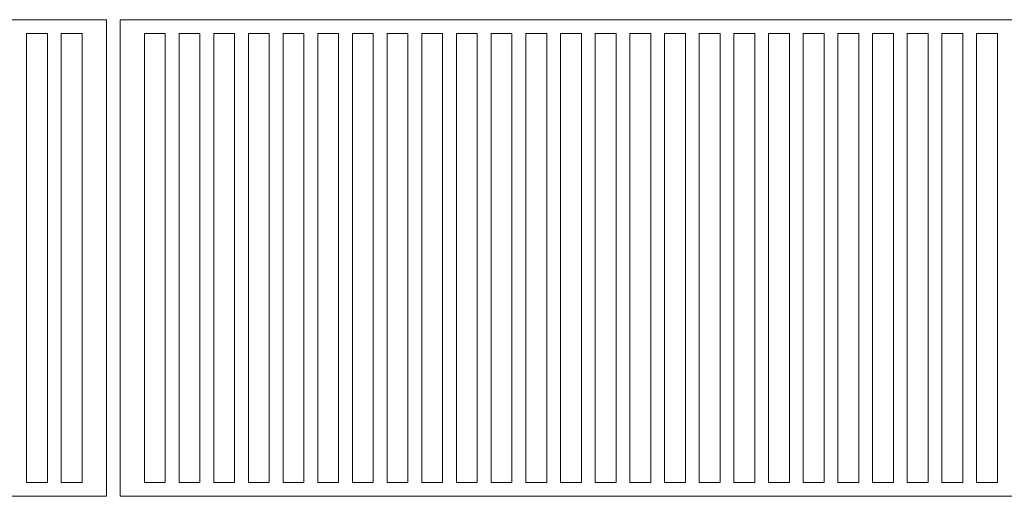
# Model space of a CAD drawing. Header units: inches. Extents: x -96941 to 10978768, y -673 to 1070890.
# Tile 203 of 256: x 62276 to 62986, y 3848 to 4192. Entities that reach past the tile are written whole.
import ezdxf

# ---------------------------------------------------------------- set-up
doc = ezdxf.new("R2010")
doc.units = ezdxf.units.IN
doc.layers.add('!_A_23_ŠRAFY', color=252, linetype='Continuous', lineweight=9)
doc.layers.add('!_A_52_NOVÉ KCIE', color=7, linetype='Continuous', lineweight=13, true_color=0xa30000)

msp = doc.modelspace()

# ---------------------------------------------------------------- linework, layer by layer
at = {"layer": '!_A_23_ŠRAFY', "color": 14, "true_color": 0xa30000}
for points in [[(62281.233, 3858.126), (62281.233, 4182.126), (62296.233, 4182.126), (62296.233, 3858.126)], [(62306.233, 3858.126), (62306.233, 4182.126), (62321.233, 4182.126), (62321.233, 3858.126)], [(62366.233, 3858.126), (62366.233, 4182.126), (62381.233, 4182.126), (62381.233, 3858.126)], [(62391.233, 3858.126), (62391.233, 4182.126), (62406.233, 4182.126), (62406.233, 3858.126)], [(62416.233, 3858.126), (62416.233, 4182.126), (62431.233, 4182.126), (62431.233, 3858.126)], [(62441.233, 3858.126), (62441.233, 4182.126), (62456.233, 4182.126), (62456.233, 3858.126)], [(62466.233, 3858.126), (62466.233, 4182.126), (62481.233, 4182.126), (62481.233, 3858.126)], [(62491.233, 3858.126), (62491.233, 4182.126), (62506.233, 4182.126), (62506.233, 3858.126)], [(62516.233, 3858.126), (62516.233, 4182.126), (62531.233, 4182.126), (62531.233, 3858.126)], [(62541.233, 3858.126), (62541.233, 4182.126), (62556.233, 4182.126), (62556.233, 3858.126)], [(62566.233, 3858.126), (62566.233, 4182.126), (62581.233, 4182.126), (62581.233, 3858.126)], [(62591.233, 3858.126), (62591.233, 4182.126), (62606.233, 4182.126), (62606.233, 3858.126)], [(62616.233, 3858.126), (62616.233, 4182.126), (62631.233, 4182.126), (62631.233, 3858.126)], [(62641.233, 3858.126), (62641.233, 4182.126), (62656.233, 4182.126), (62656.233, 3858.126)], [(62666.233, 3858.126), (62666.233, 4182.126), (62681.233, 4182.126), (62681.233, 3858.126)], [(62691.233, 3858.126), (62691.233, 4182.126), (62706.233, 4182.126), (62706.233, 3858.126)], [(62716.233, 3858.126), (62716.233, 4182.126), (62731.233, 4182.126), (62731.233, 3858.126)], [(62741.233, 3858.126), (62741.233, 4182.126), (62756.233, 4182.126), (62756.233, 3858.126)], [(62766.233, 3858.126), (62766.233, 4182.126), (62781.233, 4182.126), (62781.233, 3858.126)], [(62791.233, 3858.126), (62791.233, 4182.126), (62806.233, 4182.126), (62806.233, 3858.126)], [(62816.233, 3858.126), (62816.233, 4182.126), (62831.233, 4182.126), (62831.233, 3858.126)], [(62841.233, 3858.126), (62841.233, 4182.126), (62856.233, 4182.126), (62856.233, 3858.126)], [(62866.233, 3858.126), (62866.233, 4182.126), (62881.233, 4182.126), (62881.233, 3858.126)], [(62891.233, 3858.126), (62891.233, 4182.126), (62906.233, 4182.126), (62906.233, 3858.126)], [(62916.233, 3858.126), (62916.233, 4182.126), (62931.233, 4182.126), (62931.233, 3858.126)], [(62941.233, 3858.126), (62941.233, 4182.126), (62956.233, 4182.126), (62956.233, 3858.126)], [(62966.233, 3858.126), (62966.233, 4182.126), (62981.233, 4182.126), (62981.233, 3858.126)]]:
    msp.add_lwpolyline(points, close=True, dxfattribs=at)
at = {"layer": '!_A_52_NOVÉ KCIE'}
for points in [[(59338.733, 4192.126), (62338.733, 4192.126), (62338.733, 3848.126), (59338.733, 3848.126)], [(62348.733, 3848.126), (65348.733, 3848.126), (65348.733, 4192.126), (62348.733, 4192.126)]]:
    msp.add_lwpolyline(points, close=True, dxfattribs=at)

doc.saveas('drawing.dxf')
